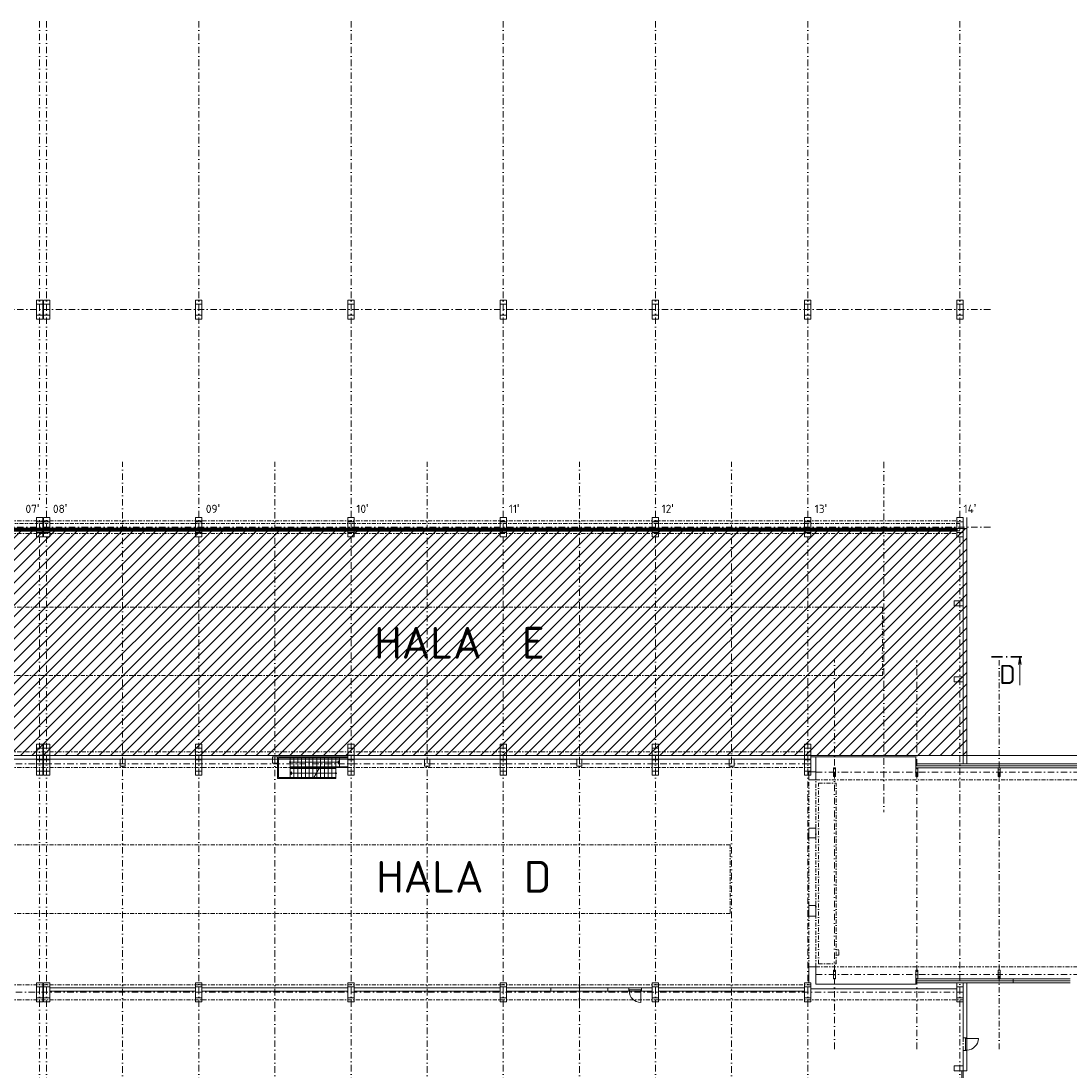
# Model space of a CAD drawing. Header units: millimetres. Extents: x -916886 to 3713765, y -2985421 to 1675785.
# Tile 76 of 256: x 892599 to 975287, y 57175 to 139955. Entities that reach past the tile are written whole.
import ezdxf
from ezdxf import colors
from ezdxf.entities.mleader import LeaderData, LeaderLine
from ezdxf.enums import TextEntityAlignment as Align
from ezdxf.math import Vec2, Vec3

# ---------------------------------------------------------------- set-up
doc = ezdxf.new("R2010")
doc.units = ezdxf.units.MM
for name, pattern in [('DASHDOT', [25.4, 12.7, -6.35, 0, -6.35]), ('DELICI', [7.7, 3, -1.4, 0.25, -1.4, 0.25, -1.4]), ('DIVIDE', [31.75, 12.7, -6.35, 0, -6.35, 0, -6.35]), ('ČERCHOVANÁ', [25.4, 12.7, -6.35, 0, -6.35])]:
    doc.linetypes.add(name, pattern=pattern)
doc.layers.add('A99_N_kce-pohl', color=1, linetype='Continuous', lineweight=9)
doc.layers.add('A99_N_txt-popis-50 @ 200', color=240, linetype='Continuous', lineweight=9)
doc.styles.add('A99_popis', font='isocpeur.ttf')
doc.styles.add('ad_popis 100', font='isocpeur.ttf', dxfattribs={"height": 200})
doc.linetypes.add('IZOLACE', pattern='A,0.00254,-2.54,[134,ltypeshp.shx,S=2.54,R=0,X=-2.54,Y=0],-5.08,[134,ltypeshp.shx,S=2.54,R=180,X=2.54,Y=0],-2.54', length=10.16254)

# ---------------------------------------------------------------- blocks, each defined once
blk = doc.blocks.new('*U148')
at = {"color": 0, "linetype": 'ByBlock'}
blk.add_line((769.81, 0.01), (769.81, -11.24), dxfattribs=at)
at = {"color": 0, "linetype": 'ByBlock', "const_width": 0.63}
for points in [[(763.04, 0.01), (758.54, 0.01)], [(764.93, 0.01), (764.3, 0.01)], [(770.69, 0.01), (766.19, 0.01)]]:
    blk.add_lwpolyline(points, dxfattribs=at)
at = {"color": 0, "linetype": 'ByBlock'}
blk.add_lwpolyline([(770.35, -3.09), (769.81, 0.01), (769.26, -3.09)], dxfattribs=at)
at = {"color": 0, "linetype": 'ByBlock', "style": 'A99_popis'}
blk.add_attdef('OZNŘ_1K', (-9.63, -10.73), '', height=5, dxfattribs=at)
at = {"color": 0, "linetype": 'ByBlock', "style": 'A99_popis', "flags": 12}
blk.add_attdef('OZNŘ_2K', text='', height=5, dxfattribs=at).set_placement((768.17, -10.72), align=Align.RIGHT)

msp = doc.modelspace()

# ---------------------------------------------------------------- hatches: boundary and pattern name
at = {"layer": 'A99_N_kce-pohl', "linetype": 'Continuous', "lineweight": 5, "ltscale": 0.5, "transparency": 33554687}
h = msp.add_hatch(dxfattribs=at)
h.set_pattern_fill('ANSI31', color=1, scale=5000)
h.set_pattern_definition([(45, (0, 0), (-441.94174, 441.94174), [])])
h.paths.add_polyline_path([(821167.5, 99950), (967162.5, 99950), (967162.5, 82050), (821167.5, 82050)])

# ---------------------------------------------------------------- linework, layer by layer
at = {"layer": 'A99_N_kce-pohl', "color": 7, "linetype": 'DIVIDE', "ltscale": 25}
for p, q in [((821812.5, 100350), (966612.5, 100350)), ((821812.5, 99750), (966612.5, 99750))]:
    msp.add_line(p, q, dxfattribs=at)
at = {"layer": 'A99_N_kce-pohl', "color": 7}
for p, q in [((967162.5, 100800), (967162.5, 81380)), ((966862.5, 99300), (966862.5, 81380)), ((955252.5, 81950), (955252.5, 80130)), ((978012.5, 81380), (963132.5, 81380)), ((963132.5, 81230), (995942.5, 81230)), ((954713.8, 80770), (954713.8, 80130)), ((963132.5, 81080), (995792.5, 81080)), ((954713.8, 76314.9), (955252.5, 76314.9)), ((954713.8, 75550.8), (954713.8, 76314.9)), ((955252.5, 75550.8), (955252.5, 76314.9)), ((955252.5, 75550.8), (954713.8, 75550.8)), ((954713.8, 70225.3), (954713.8, 69380)), ((954713.8, 65380), (954713.8, 64130)), ((955252.5, 65380), (954713.8, 65380)), ((955252.5, 65380), (955252.5, 64030)), ((936612.5, 62379.6), (936612.5, 64276)), ((955252.5, 64030), (963132.5, 64030)), ((963132.5, 64430), (970812.5, 64430)), ((963132.5, 64280), (963132.5, 64430)), ((970812.5, 64280), (963132.5, 64280)), ((963132.5, 64030), (963132.5, 64280)), ((967162.5, 64130), (963132.5, 64130)), ((967162.5, 64130), (970812.5, 64130)), ((970812.5, 64430), (975312.5, 64430)), ((970812.5, 64280), (970812.5, 64430)), ((970812.5, 64130), (970812.5, 64280)), ((970812.5, 64280), (975312.5, 64280)), ((970812.5, 64130), (975312.5, 64130)), ((906362.5, 63730), (894862.5, 63730)), ((906362.5, 63480), (894862.5, 63480)), ((918362.5, 63730), (906862.5, 63730)), ((918362.5, 63480), (906862.5, 63480)), ((930362.5, 63730), (918862.5, 63730)), ((930362.5, 63480), (918862.5, 63480)), ((934362.5, 63730), (930862.5, 63730)), ((934362.5, 63480), (930862.5, 63480)), ((934362.5, 63480), (934362.5, 63730)), ((934362.5, 63730), (938862.5, 63730)), ((934362.5, 63480), (938862.5, 63480)), ((940502.5, 63730), (938862.5, 63730)), ((938862.5, 63480), (938862.5, 63730)), ((940502.5, 63480), (938862.5, 63480)), ((940502.5, 63480), (940502.5, 63730)), ((941502.5, 63730), (940502.5, 63730)), ((940502.5, 63580), (941502.5, 63580)), ((940502.5, 63480), (941502.5, 63480)), ((940552.5, 63480), (940552.5, 63580)), ((941452.5, 63480), (941452.5, 63580)), ((941452.5, 63480), (941452.5, 62580)), ((942362.5, 63730), (941502.5, 63730)), ((941502.5, 63480), (941502.5, 63730)), ((941502.5, 63480), (942362.5, 63480)), ((954362.5, 63730), (942862.5, 63730)), ((954362.5, 63480), (942862.5, 63480)), ((966362.5, 63660), (954862.5, 63660))]:
    msp.add_line(p, q, dxfattribs=at)
at = {"layer": 'A99_N_kce-pohl', "color": 7, "linetype": 'DASHDOT', "ltscale": 25}
for p, q in [((821812.5, 99550), (966612.5, 99550)), ((821812.5, 82350), (954862.5, 82350)), ((821812.5, 81100), (954862.5, 81100)), ((954713.8, 76444, 1797), (954713.8, 80130)), ((955252.5, 80130), (995942.5, 80130)), ((955252.5, 76314.9, 1797), (955252.5, 80130)), ((955452.5, 79880), (956852.5, 79880)), ((955452.5, 65630), (955452.5, 79880)), ((956852.5, 65630), (956852.5, 79880)), ((955252.5, 76314.9), (955252.5, 69380)), ((954713.8, 70225.3), (954713.8, 75550.8, 1797)), ((954713.8, 65380), (954713.8, 69380)), ((955252.5, 65380), (955252.5, 69380)), ((955452.5, 65630), (956852.5, 65630)), ((955252.5, 65380), (995942.5, 65380)), ((821812.5, 63970), (954862.5, 63970)), ((821812.5, 62790), (966862.5, 62790))]:
    msp.add_line(p, q, dxfattribs=at)
at = {"layer": 'A99_N_kce-pohl', "color": 7, "linetype": 'ČERCHOVANÁ', "lineweight": 9, "ltscale": 25}
for p, q in [((828162.5, 93755.2), (960512.5, 93755.2)), ((960512.5, 93755.2), (960512.5, 88344.5)), ((828162.5, 75005.3), (948512.5, 75005.3)), ((948512.5, 75005.3), (948512.5, 69595))]:
    msp.add_line(p, q, dxfattribs=at)
at = {"layer": 'A99_N_kce-pohl', "color": 7, "linetype": 'DASHDOT', "ltscale": 40}
for p, q in [((820042.5, 82050), (954862.5, 82050)), ((820042.5, 81400), (954862.5, 81400)), ((955252.5, 80730), (1003412.1, 80730)), ((955252.5, 64780), (1003412.1, 64780)), ((966862.5, 63380), (820042.5, 63380))]:
    msp.add_line(p, q, dxfattribs=at)
at = {"layer": 'A99_N_kce-pohl', "color": 7, "linetype": 'Continuous'}
for p, q in [((827862.5, 82050), (977712.5, 82050)), ((828262.5, 81750), (954362.5, 81750)), ((954862.5, 81950), (963132.5, 81950)), ((963132.5, 81080), (963132.5, 81950))]:
    msp.add_line(p, q, dxfattribs=at)
at = {"layer": 'A99_N_kce-pohl', "color": 7, "linetype": 'Continuous', "ltscale": 10}
for p, q in [((918362.5, 81950), (912812.5, 81950)), ((912812.5, 81770), (912812.5, 80230)), ((912887.5, 81875), (912887.5, 80305)), ((918362.5, 81875), (912887.5, 81875)), ((913812.5, 81570), (913812.5, 81950)), ((913812.5, 81090), (913812.5, 81470)), ((918362.5, 81165), (913812.5, 81165)), ((913862.5, 81520), (917606.4, 81520)), ((914112.5, 81165), (914112.5, 81875)), ((914412.5, 81165), (914412.5, 81875)), ((914712.5, 81165), (914712.5, 81875)), ((915012.5, 81165), (915012.5, 81875)), ((915312.5, 81165), (915312.5, 81875)), ((915612.5, 81165), (915612.5, 81875)), ((915912.5, 81165), (915912.5, 81875)), ((916212.5, 81165), (916212.5, 81875)), ((916512.5, 81165), (916512.5, 81875)), ((916812.5, 81165), (916812.5, 81875)), ((917112.5, 81165), (917112.5, 81875)), ((917412.5, 81165), (917412.5, 81875)), ((917712.5, 81520), (917606.4, 81626.1)), ((917606.4, 81413.9), (917606.4, 81626.1)), ((917712.5, 81520), (917606.4, 81413.9)), ((917712.5, 81090), (917712.5, 81950)), ((915672.9, 80305), (912887.5, 80305)), ((913812.5, 81090), (913812.5, 80230)), ((916126.1, 81090), (913812.5, 81090)), ((916082.8, 81015), (913812.5, 81015)), ((913812.5, 80660), (913918.6, 80766.1)), ((913812.5, 80660), (913918.6, 80553.9)), ((913918.6, 80766.1), (913918.6, 80553.9)), ((915877.9, 80660), (913918.6, 80660)), ((914112.5, 81015), (914112.5, 80305)), ((914412.5, 81015), (914412.5, 80305)), ((914712.5, 81015), (914712.5, 80305)), ((915012.5, 81015), (915012.5, 80305)), ((915312.5, 81015), (915312.5, 80305)), ((915612.5, 81015), (915612.5, 80305)), ((916126.1, 81090), (915629.6, 80230)), ((916160.8, 81090), (915664.2, 80230)), ((917412.5, 80305), (915707.5, 80305)), ((915912.5, 81015), (915912.5, 80720)), ((917362.5, 80660), (915912.5, 80660)), ((915912.5, 80660), (915912.5, 80305)), ((917412.5, 81015), (916117.5, 81015)), ((917412.5, 81090), (916126.1, 81090)), ((916212.5, 81015), (916212.5, 80305)), ((916512.5, 81015), (916512.5, 80305)), ((916812.5, 81015), (916812.5, 80305)), ((917112.5, 81015), (917112.5, 80305)), ((917412.5, 81090), (917412.5, 80710)), ((917412.5, 81090), (918362.5, 81090)), ((917412.5, 80610), (917412.5, 80230)), ((915629.6, 80230), (912812.5, 80230)), ((917412.5, 80230), (915629.6, 80230))]:
    msp.add_line(p, q, dxfattribs=at)
at = {"layer": 'A99_N_kce-pohl', "color": 7, "linetype": 'DELICI', "ltscale": 10}
for p, q in [((957055.8, 66730), (956852.5, 66730)), ((956852.5, 66295), (957055.8, 66295)), ((957055.8, 66295), (957055.8, 66730))]:
    msp.add_line(p, q, dxfattribs=at)
at = {"layer": 'A99_N_kce-pohl', "color": 7, "linetype": 'Continuous', "ltscale": 2}
for points in [[(894312.5, 116450), (893812.5, 116450), (893812.5, 117950), (894312.5, 117950)], [(894312.5, 116450), (893812.5, 116450), (893812.5, 117950), (894312.5, 117950)], [(894862.5, 116450), (894362.5, 116450), (894362.5, 117950), (894862.5, 117950)], [(894862.5, 116450), (894362.5, 116450), (894362.5, 117950), (894862.5, 117950)], [(906862.5, 116450), (906362.5, 116450), (906362.5, 117950), (906862.5, 117950)], [(906862.5, 116450), (906362.5, 116450), (906362.5, 117950), (906862.5, 117950)], [(918862.5, 116450), (918362.5, 116450), (918362.5, 117950), (918862.5, 117950)], [(918862.5, 116450), (918362.5, 116450), (918362.5, 117950), (918862.5, 117950)], [(930862.5, 116450), (930362.5, 116450), (930362.5, 117950), (930862.5, 117950)], [(930862.5, 116450), (930362.5, 116450), (930362.5, 117950), (930862.5, 117950)], [(942862.5, 116450), (942362.5, 116450), (942362.5, 117950), (942862.5, 117950)], [(942862.5, 116450), (942362.5, 116450), (942362.5, 117950), (942862.5, 117950)], [(954862.5, 116450), (954362.5, 116450), (954362.5, 117950), (954862.5, 117950)], [(954862.5, 116450), (954362.5, 116450), (954362.5, 117950), (954862.5, 117950)], [(966862.5, 116450), (966362.5, 116450), (966362.5, 117950), (966862.5, 117950)], [(966862.5, 116450), (966362.5, 116450), (966362.5, 117950), (966862.5, 117950)], [(918862.5, 99300), (918362.5, 99300), (918362.5, 100800), (918862.5, 100800)], [(918862.5, 99300), (918362.5, 99300), (918362.5, 100800), (918862.5, 100800)], [(930862.5, 99300), (930362.5, 99300), (930362.5, 100800), (930862.5, 100800)], [(930862.5, 99300), (930362.5, 99300), (930362.5, 100800), (930862.5, 100800)], [(942862.5, 99300), (942362.5, 99300), (942362.5, 100800), (942862.5, 100800)], [(942862.5, 99300), (942362.5, 99300), (942362.5, 100800), (942862.5, 100800)], [(954862.5, 99300), (954362.5, 99300), (954362.5, 100800), (954862.5, 100800)], [(954862.5, 99300), (954362.5, 99300), (954362.5, 100800), (954862.5, 100800)], [(966862.5, 99300), (966362.5, 99300), (966362.5, 100800), (966862.5, 100800)], [(966862.5, 99300), (966362.5, 99300), (966362.5, 100800), (966862.5, 100800)], [(894312.5, 82950), (893812.5, 82950), (893812.5, 81750), (894312.5, 81750)], [(894312.5, 82950), (893812.5, 82950), (893812.5, 81750), (894312.5, 81750)], [(894862.5, 82950), (894362.5, 82950), (894362.5, 81750), (894862.5, 81750)], [(894862.5, 82950), (894362.5, 82950), (894362.5, 81750), (894862.5, 81750)], [(906862.5, 82950), (906362.5, 82950), (906362.5, 81750), (906862.5, 81750)], [(906862.5, 82950), (906362.5, 82950), (906362.5, 81750), (906862.5, 81750)], [(918862.5, 82950), (918362.5, 82950), (918362.5, 81750), (918862.5, 81750)], [(918862.5, 82950), (918362.5, 82950), (918362.5, 81750), (918862.5, 81750)], [(930862.5, 82950), (930362.5, 82950), (930362.5, 81750), (930862.5, 81750)], [(930862.5, 82950), (930362.5, 82950), (930362.5, 81750), (930862.5, 81750)], [(942862.5, 82950), (942362.5, 82950), (942362.5, 81750), (942862.5, 81750)], [(942862.5, 82950), (942362.5, 82950), (942362.5, 81750), (942862.5, 81750)], [(954862.5, 82950), (954362.5, 82950), (954362.5, 81750), (954862.5, 81750)], [(954862.5, 82950), (954362.5, 82950), (954362.5, 81750), (954862.5, 81750)], [(894312.5, 80500), (893812.5, 80500), (893812.5, 81700), (894312.5, 81700)], [(894312.5, 80500), (893812.5, 80500), (893812.5, 81700), (894312.5, 81700)], [(894862.5, 80500), (894362.5, 80500), (894362.5, 81700), (894862.5, 81700)], [(894862.5, 80500), (894362.5, 80500), (894362.5, 81700), (894862.5, 81700)], [(906862.5, 80500), (906362.5, 80500), (906362.5, 81700), (906862.5, 81700)], [(906862.5, 80500), (906362.5, 80500), (906362.5, 81700), (906862.5, 81700)], [(918862.5, 80500), (918362.5, 80500), (918362.5, 81700), (918862.5, 81700)], [(918862.5, 80500), (918362.5, 80500), (918362.5, 81700), (918862.5, 81700)], [(930862.5, 80500), (930362.5, 80500), (930362.5, 81700), (930862.5, 81700)], [(930862.5, 80500), (930362.5, 80500), (930362.5, 81700), (930862.5, 81700)], [(942862.5, 80500), (942362.5, 80500), (942362.5, 81700), (942862.5, 81700)], [(942862.5, 80500), (942362.5, 80500), (942362.5, 81700), (942862.5, 81700)], [(954862.5, 80500), (954362.5, 80500), (954362.5, 81700), (954862.5, 81700)], [(954862.5, 80500), (954362.5, 80500), (954362.5, 81700), (954862.5, 81700)], [(894312.5, 62630), (893812.5, 62630), (893812.5, 64130), (894312.5, 64130)], [(894312.5, 62630), (893812.5, 62630), (893812.5, 64130), (894312.5, 64130)], [(894862.5, 62630), (894362.5, 62630), (894362.5, 64130), (894862.5, 64130)], [(894862.5, 62630), (894362.5, 62630), (894362.5, 64130), (894862.5, 64130)], [(906862.5, 62630), (906362.5, 62630), (906362.5, 64130), (906862.5, 64130)], [(906862.5, 62630), (906362.5, 62630), (906362.5, 64130), (906862.5, 64130)], [(918862.5, 62630), (918362.5, 62630), (918362.5, 64130), (918862.5, 64130)], [(918862.5, 62630), (918362.5, 62630), (918362.5, 64130), (918862.5, 64130)], [(930862.5, 62630), (930362.5, 62630), (930362.5, 64130), (930862.5, 64130)], [(930862.5, 62630), (930362.5, 62630), (930362.5, 64130), (930862.5, 64130)], [(942862.5, 62630), (942362.5, 62630), (942362.5, 64130), (942862.5, 64130)], [(942862.5, 62630), (942362.5, 62630), (942362.5, 64130), (942862.5, 64130)], [(954862.5, 62630), (954362.5, 62630), (954362.5, 64130), (954862.5, 64130)], [(954862.5, 62630), (954362.5, 62630), (954362.5, 64130), (954862.5, 64130)], [(966862.5, 62630), (966362.5, 62630), (966362.5, 64130), (966862.5, 64130)], [(966862.5, 62630), (966362.5, 62630), (966362.5, 64130), (966862.5, 64130)]]:
    msp.add_lwpolyline(points, close=True, dxfattribs=at)
at = {"layer": 'A99_N_kce-pohl', "color": 7, "linetype": 'Continuous', "lineweight": 20, "ltscale": 2}
for points in [[(893812.5, 117950), (894312.5, 117950), (894312.5, 117630), (893812.5, 117630)], [(894362.5, 117950), (894862.5, 117950), (894862.5, 117630), (894362.5, 117630)], [(906362.5, 117950), (906862.5, 117950), (906862.5, 117630), (906362.5, 117630)], [(918362.5, 117950), (918862.5, 117950), (918862.5, 117630), (918362.5, 117630)], [(930362.5, 117950), (930862.5, 117950), (930862.5, 117630), (930362.5, 117630)], [(942362.5, 117950), (942862.5, 117950), (942862.5, 117630), (942362.5, 117630)], [(954362.5, 117950), (954862.5, 117950), (954862.5, 117630), (954362.5, 117630)], [(966362.5, 117950), (966862.5, 117950), (966862.5, 117630), (966362.5, 117630)], [(893812.5, 116770), (894312.5, 116770), (894312.5, 116450), (893812.5, 116450)], [(894362.5, 116770), (894862.5, 116770), (894862.5, 116450), (894362.5, 116450)], [(906362.5, 116770), (906862.5, 116770), (906862.5, 116450), (906362.5, 116450)], [(918362.5, 116770), (918862.5, 116770), (918862.5, 116450), (918362.5, 116450)], [(930362.5, 116770), (930862.5, 116770), (930862.5, 116450), (930362.5, 116450)], [(942362.5, 116770), (942862.5, 116770), (942862.5, 116450), (942362.5, 116450)], [(954362.5, 116770), (954862.5, 116770), (954862.5, 116450), (954362.5, 116450)], [(966362.5, 116770), (966862.5, 116770), (966862.5, 116450), (966362.5, 116450)], [(918362.5, 100800), (918862.5, 100800), (918862.5, 100480), (918362.5, 100480)], [(930362.5, 100800), (930862.5, 100800), (930862.5, 100480), (930362.5, 100480)], [(942362.5, 100800), (942862.5, 100800), (942862.5, 100480), (942362.5, 100480)], [(954362.5, 100800), (954862.5, 100800), (954862.5, 100480), (954362.5, 100480)], [(966362.5, 100800), (966862.5, 100800), (966862.5, 100480), (966362.5, 100480)], [(893812.5, 99620), (894312.5, 99620), (894312.5, 99300), (893812.5, 99300)], [(894362.5, 99620), (894862.5, 99620), (894862.5, 99300), (894362.5, 99300)], [(906362.5, 99620), (906862.5, 99620), (906862.5, 99300), (906362.5, 99300)], [(918362.5, 99620), (918862.5, 99620), (918862.5, 99300), (918362.5, 99300)], [(930362.5, 99620), (930862.5, 99620), (930862.5, 99300), (930362.5, 99300)], [(942362.5, 99620), (942862.5, 99620), (942862.5, 99300), (942362.5, 99300)], [(954362.5, 99620), (954862.5, 99620), (954862.5, 99300), (954362.5, 99300)], [(966362.5, 99620), (966862.5, 99620), (966862.5, 99300), (966362.5, 99300)], [(893812.5, 82630), (894312.5, 82630), (894312.5, 82950), (893812.5, 82950)], [(894362.5, 82630), (894862.5, 82630), (894862.5, 82950), (894362.5, 82950)], [(906362.5, 82630), (906862.5, 82630), (906862.5, 82950), (906362.5, 82950)], [(918362.5, 82630), (918862.5, 82630), (918862.5, 82950), (918362.5, 82950)], [(930362.5, 82630), (930862.5, 82630), (930862.5, 82950), (930362.5, 82950)], [(942362.5, 82630), (942862.5, 82630), (942862.5, 82950), (942362.5, 82950)], [(954362.5, 82630), (954862.5, 82630), (954862.5, 82950), (954362.5, 82950)], [(893812.5, 81750), (894312.5, 81750), (894312.5, 82070), (893812.5, 82070)], [(894362.5, 81750), (894862.5, 81750), (894862.5, 82070), (894362.5, 82070)], [(906362.5, 81750), (906862.5, 81750), (906862.5, 82070), (906362.5, 82070)], [(918362.5, 81750), (918862.5, 81750), (918862.5, 82070), (918362.5, 82070)], [(930362.5, 81750), (930862.5, 81750), (930862.5, 82070), (930362.5, 82070)], [(942362.5, 81750), (942862.5, 81750), (942862.5, 82070), (942362.5, 82070)], [(954362.5, 81750), (954862.5, 81750), (954862.5, 82070), (954362.5, 82070)], [(893812.5, 81700), (894312.5, 81700), (894312.5, 81380), (893812.5, 81380)], [(894362.5, 81700), (894862.5, 81700), (894862.5, 81380), (894362.5, 81380)], [(906362.5, 81700), (906862.5, 81700), (906862.5, 81380), (906362.5, 81380)], [(912812.5, 81450), (912412.5, 81450), (912412.5, 81950), (912812.5, 81950)], [(918362.5, 81700), (918862.5, 81700), (918862.5, 81380), (918362.5, 81380)], [(930362.5, 81700), (930862.5, 81700), (930862.5, 81380), (930362.5, 81380)], [(942362.5, 81700), (942862.5, 81700), (942862.5, 81380), (942362.5, 81380)], [(954362.5, 81700), (954862.5, 81700), (954862.5, 81380), (954362.5, 81380)], [(893812.5, 80820), (894312.5, 80820), (894312.5, 80500), (893812.5, 80500)], [(894362.5, 80820), (894862.5, 80820), (894862.5, 80500), (894362.5, 80500)], [(906362.5, 80820), (906862.5, 80820), (906862.5, 80500), (906362.5, 80500)], [(918362.5, 80820), (918862.5, 80820), (918862.5, 80500), (918362.5, 80500)], [(930362.5, 80820), (930862.5, 80820), (930862.5, 80500), (930362.5, 80500)], [(942362.5, 80820), (942862.5, 80820), (942862.5, 80500), (942362.5, 80500)], [(954362.5, 80820), (954862.5, 80820), (954862.5, 80500), (954362.5, 80500)], [(956792.5, 80380), (956632.5, 80380), (956632.5, 81080), (956792.5, 81080)], [(963292.5, 80380), (963132.5, 80380), (963132.5, 81080), (963292.5, 81080)], [(969792.5, 80380), (969632.5, 80380), (969632.5, 81080), (969792.5, 81080)], [(893812.5, 64130), (894312.5, 64130), (894312.5, 63810), (893812.5, 63810)], [(894362.5, 64130), (894862.5, 64130), (894862.5, 63810), (894362.5, 63810)], [(906362.5, 64130), (906862.5, 64130), (906862.5, 63810), (906362.5, 63810)], [(918362.5, 64130), (918862.5, 64130), (918862.5, 63810), (918362.5, 63810)], [(930362.5, 64130), (930862.5, 64130), (930862.5, 63810), (930362.5, 63810)], [(942362.5, 64130), (942862.5, 64130), (942862.5, 63810), (942362.5, 63810)], [(954362.5, 64130), (954862.5, 64130), (954862.5, 63810), (954362.5, 63810)], [(966362.5, 64130), (966862.5, 64130), (966862.5, 63810), (966362.5, 63810)], [(893812.5, 62950), (894312.5, 62950), (894312.5, 62630), (893812.5, 62630)], [(894362.5, 62950), (894862.5, 62950), (894862.5, 62630), (894362.5, 62630)], [(906362.5, 62950), (906862.5, 62950), (906862.5, 62630), (906362.5, 62630)], [(918362.5, 62950), (918862.5, 62950), (918862.5, 62630), (918362.5, 62630)], [(930362.5, 62950), (930862.5, 62950), (930862.5, 62630), (930362.5, 62630)], [(942362.5, 62950), (942862.5, 62950), (942862.5, 62630), (942362.5, 62630)], [(954362.5, 62950), (954862.5, 62950), (954862.5, 62630), (954362.5, 62630)], [(966362.5, 62950), (966862.5, 62950), (966862.5, 62630), (966362.5, 62630)]]:
    msp.add_lwpolyline(points, close=True, dxfattribs=at)
at = {"layer": 'A99_N_kce-pohl', "color": 7, "linetype": 'DASHDOT', "ltscale": 40}
for points in [[(969012.5, 117200), (820437.5, 117200)], [(960612.5, 105200), (960612.5, 77590)], [(969012.5, 100050), (820437.5, 100050)]]:
    msp.add_lwpolyline(points, dxfattribs=at)
at = {"layer": 'A99_N_kce-pohl', "color": 7, "linetype": 'Continuous', "lineweight": 5, "ltscale": 0.5}
msp.add_lwpolyline([(821167.5, 99950), (967162.5, 99950), (967162.5, 82050), (821167.5, 82050)], close=True, dxfattribs=at)
at = {"layer": 'A99_N_kce-pohl', "color": 7, "lineweight": 30}
msp.add_lwpolyline([(822312.5, 99950), (966362.5, 99950), (966362.5, 99750), (822312.5, 99750)], close=True, dxfattribs=at)
at = {"layer": 'A99_N_kce-pohl', "color": 7, "linetype": 'IZOLACE', "lineweight": 0, "ltscale": 7}
msp.add_lwpolyline([(966368.1, 99850), (822312.5, 99850)], dxfattribs=at)
at = {"layer": 'A99_N_kce-pohl', "color": 7, "ltscale": 2}
for points in [[(966862.5, 93850), (966162.5, 93850), (966162.5, 94250), (966862.5, 94250)], [(966862.5, 87850), (966162.5, 87850), (966162.5, 88250), (966862.5, 88250)], [(956792.5, 64430), (956632.5, 64430), (956632.5, 65130), (956792.5, 65130)], [(963292.5, 64430), (963132.5, 64430), (963132.5, 65130), (963292.5, 65130)], [(969792.5, 64430), (969632.5, 64430), (969632.5, 65130), (969792.5, 65130)]]:
    msp.add_lwpolyline(points, close=True, dxfattribs=at)
at = {"layer": 'A99_N_kce-pohl', "color": 7, "linetype": 'ČERCHOVANÁ', "lineweight": 9, "ltscale": 25}
for points in [[(960512.5, 88344.5), (828162.5, 88344.5)], [(948512.5, 69594.7), (828162.5, 69594.7)]]:
    msp.add_lwpolyline(points, dxfattribs=at)
at = {"layer": 'A99_N_kce-pohl', "color": 7, "linetype": 'Continuous', "lineweight": 20, "ltscale": 2}
for points in [[(900812.5, 81750), (900812.5, 81200), (900412.5, 81200), (900412.5, 81750)], [(924812.5, 81750), (924812.5, 81200), (924412.5, 81200), (924412.5, 81750)], [(936812.5, 81750), (936812.5, 81200), (936412.5, 81200), (936412.5, 81750)], [(948812.5, 81750), (948812.5, 81200), (948412.5, 81200), (948412.5, 81750)]]:
    msp.add_lwpolyline(points, dxfattribs=at)
at = {"layer": 'A99_N_kce-pohl', "color": 7, "linetype": 'Continuous', "ltscale": 10}
for points in [[(912812.5, 81850), (912912.5, 81850), (912912.5, 81950), (912812.5, 81950)], [(912812.5, 80230), (912912.5, 80230), (912912.5, 80330), (912812.5, 80330)]]:
    msp.add_lwpolyline(points, close=True, dxfattribs=at)
at = {"layer": 'A99_N_kce-pohl', "color": 7, "elevation": 898.5}
for points in [[(954713.8, 80770), (955254, 80770), (955252.5, 80130), (954713.8, 80130), (954713.8, 80770)], [(954713.8, 70225.3), (955254, 70225.3), (955252.5, 69380), (954713.8, 69380), (954713.8, 70225.3)]]:
    msp.add_lwpolyline(points, close=True, dxfattribs=at)
at = {"layer": 'A99_N_kce-pohl', "color": 7, "linetype": 'Continuous', "ltscale": 10}
for centre in [(913812.5, 81520), (917412.5, 80660)]:
    msp.add_circle(centre, 50, dxfattribs=at)
at = {"layer": 'A99_N_kce-pohl', "color": 7}
msp.add_arc((941452.5, 63480), 900, 180, 270, dxfattribs=at)

# ---------------------------------------------------------------- block references
ref = msp.add_blockref('*U148', (817375, 89835), dxfattribs=dict(at, xscale=200, yscale=200, zscale=200))
ref.add_attrib('OZNŘ_2K', 'D', dxfattribs={"layer": '0', "color": 0, "linetype": 'ByBlock', "height": 1500, "style": 'A99_popis', "flags": 12}).set_placement((971009, 87690.5), align=Align.RIGHT)

# ---------------------------------------------------------------- texts
at = {"layer": 'A99_N_kce-pohl', "color": 1, "lineweight": 9, "ltscale": 5, "style": 'ad_popis 100'}
msp.add_text('HALA  E', height=2500, dxfattribs=at).set_placement((920445, 89685))
at = {"layer": 'A99_N_kce-pohl', "color": 7, "lineweight": 9, "ltscale": 5, "style": 'ad_popis 100'}
msp.add_text('HALA  D', height=2500, dxfattribs=at).set_placement((920600, 71237.5))
at = {"layer": 'A99_N_kce-pohl', "color": 7, "lineweight": 0, "insert": (895115, 101872.5), "char_height": 650, "attachment_point": 1, "style": 'ad_popis 100', "bg_fill": 2}
msp.add_mtext_dynamic_manual_height_columns("08{\\fArial|b0|i0|c238|p34;\\H1.08333x;'}", width=832.5, gutter_width=1000, heights=[0], dxfattribs=at)
at = {"layer": 'A99_N_kce-pohl', "color": 7, "lineweight": 0, "char_height": 650, "attachment_point": 1, "style": 'ad_popis 100'}
for s, insert in [("10{\\fArial|b0|i0|c238|p34;\\H1.08333x;'}", (919030, 101872.5)), ("11{\\fArial|b0|i0|c238|p34;\\H1.08333x;'}", (931050, 101872.5)), ("12{\\fArial|b0|i0|c238|p34;\\H1.08333x;'}", (943092.5, 101872.5)), ("13{\\fArial|b0|i0|c238|p34;\\H1.08333x;'}", (955162.5, 101872.5)), ("14{\\fArial|b0|i0|c238|p34;\\H1.08333x;'}", (966892.9, 101872.5))]:
    msp.add_mtext_dynamic_manual_height_columns(s, width=832.5, gutter_width=1000, heights=[0], dxfattribs=dict(at, insert=insert))

# ---------------------------------------------------------------- leaders
at = {"layer": 'A99_N_txt-popis-50 @ 200', "lineweight": 9}
ml = msp.add_multileader_mtext('Standard', dxfattribs=at)
ml.set_content('\\A1;{\\C256;4 x prof. UPE 200\\P(svařeno)}', color=1, style='A99_popis')
ml.set_leader_properties(color=256, linetype='ByLayer', lineweight=-1)
ml.build(insert=Vec2(0, 0))
ml.multileader.update_dxf_attribs({"dogleg_length": 6.4, "arrow_head_size": 200, "scale": 200})
ctx = ml.context
ctx.base_point, ctx.scale, ctx.char_height, ctx.arrow_head_size, ctx.landing_gap_size, ctx.plane_origin = Vec3(9575, 95650), 200, 400, 200, 400, Vec3(8542.5, 87075.8)
notes = []
notes.append((ctx, [(0, (1, 1, 0), (8295, 95650), (1, 0), 1280, [(0, [(5750, 93635)], 0, [])])]))
ctx.mtext.insert, ctx.mtext.width, ctx.mtext.flow_direction = Vec3(9975, 95870), 4429.388, 5
ml = msp.add_multileader_mtext('Standard', dxfattribs=at)
ml.set_content('\\A1;{\\C256;výměna sekčních vrat}', color=1, style='A99_popis')
ml.set_leader_properties(color=256, linetype='ByLayer', lineweight=-1)
ml.build(insert=Vec2(0, 0))
ml.multileader.update_dxf_attribs({"dogleg_length": 6.4, "arrow_head_size": 200, "scale": 200})
ctx = ml.context
ctx.base_point, ctx.scale, ctx.char_height, ctx.arrow_head_size, ctx.landing_gap_size, ctx.plane_origin = Vec3(9575, 92260), 200, 400, 200, 400, Vec3(8542.5, 83685.8)
notes.append((ctx, [(0, (1, 1, 0), (8295, 92260), (1, 0), 1280, [(0, [(5750, 92260)], 0, [])])]))
ctx.mtext.insert, ctx.mtext.width, ctx.mtext.flow_direction = Vec3(9975, 92520), 6135.37, 5
ml = msp.add_multileader_mtext('Standard', dxfattribs=at)
ml.set_content('\\A1;{\\C256;demontáž sekčních vrat}', color=1, style='A99_popis')
ml.set_leader_properties(color=256, linetype='ByLayer', lineweight=-1)
ml.build(insert=Vec2(0, 0))
ml.multileader.update_dxf_attribs({"dogleg_length": 6.4, "arrow_head_size": 600, "scale": 200})
ctx = ml.context
ctx.base_point, ctx.scale, ctx.char_height, ctx.arrow_head_size, ctx.landing_gap_size, ctx.plane_origin = Vec3(309735, 89957.5), 200, 650, 600, 400, Vec3(315070, 91858.8)
notes.append((ctx, [(0, (1, 1, 0), (308455, 89957.5), (1, 0), 1280, [(0, [(306335, 89960)], 0, [])])]))
ctx.mtext.insert, ctx.mtext.width, ctx.mtext.flow_direction = Vec3(310135, 90282.7), 9694.929, 5
ml = msp.add_multileader_mtext('Standard', dxfattribs=at)
ml.set_content('\\A1;{\\C256;zazdění okenního otvoru}', color=1, style='A99_popis')
ml.set_leader_properties(color=256, linetype='ByLayer', lineweight=-1)
ml.build(insert=Vec2(0, 0))
ml.multileader.update_dxf_attribs({"dogleg_length": 6.4, "arrow_head_size": 200, "scale": 200})
ctx = ml.context
ctx.base_point, ctx.scale, ctx.char_height, ctx.arrow_head_size, ctx.landing_gap_size, ctx.plane_origin = Vec3(9575, 88710), 200, 400, 200, 400, Vec3(8542.5, 80135.8)
notes.append((ctx, [(0, (1, 1, 0), (8295, 88710), (1, 0), 1280, [(0, [(5750, 86695)], 0, [])])]))
ctx.mtext.insert, ctx.mtext.width, ctx.mtext.flow_direction = Vec3(9975, 88910.2), 6135.37, 5
ml = msp.add_multileader_mtext('Standard', dxfattribs=at)
ml.set_content('\\A1;{\\C256;osazení nových dveří\\P(požární únik)}', color=1, style='A99_popis')
ml.set_leader_properties(color=256, linetype='ByLayer', lineweight=-1)
ml.build(insert=Vec2(0, 0))
ml.multileader.update_dxf_attribs({"dogleg_length": 6.4, "arrow_head_size": 200, "scale": 200})
ctx = ml.context
ctx.base_point, ctx.scale, ctx.char_height, ctx.arrow_head_size, ctx.landing_gap_size, ctx.plane_origin = Vec3(9575, 87510), 200, 400, 200, 400, Vec3(8542.5, 78935.8)
notes.append((ctx, [(0, (1, 1, 0), (8295, 87510), (1, 0), 1280, [(0, [(5750, 85495)], 0, [])])]))
ctx.mtext.insert, ctx.mtext.width, ctx.mtext.flow_direction = Vec3(9975, 87770), 5317.307, 5
ml = msp.add_multileader_mtext('Standard', dxfattribs=at)
ml.set_content('\\A1;{\\C256;EI 45 DP1\\P(odolnost pláště)}', color=1, style='A99_popis')
ml.set_leader_properties(color=256, linetype='ByLayer', lineweight=-1)
ml.build(insert=Vec2(0, 0))
ml.multileader.update_dxf_attribs({"dogleg_length": 6.4, "arrow_head_size": 200, "scale": 200})
ctx = ml.context
ctx.base_point, ctx.scale, ctx.char_height, ctx.arrow_head_size, ctx.landing_gap_size, ctx.plane_origin = Vec3(23857.5, 83985), 200, 400, 200, 400, Vec3(22825, 75410.8)
notes.append((ctx, [(0, (1, 1, 0), (22577.5, 83985), (1, 0), 1280, [(0, [(22577.5, 82150)], 0, [])])]))
ctx.mtext.insert, ctx.mtext.width, ctx.mtext.flow_direction = Vec3(24257.5, 84245), 4496.499, 5
ml = msp.add_multileader_mtext('Standard', dxfattribs=at)
ml.set_content('\\A1;{\\C256;EI 45 DP1\\P(odolnost pláště)}', color=1, style='A99_popis')
ml.set_leader_properties(color=256, linetype='ByLayer', lineweight=-1)
ml.build(insert=Vec2(0, 0))
ml.multileader.update_dxf_attribs({"dogleg_length": 6.4, "arrow_head_size": 200, "scale": 200})
ctx = ml.context
ctx.base_point, ctx.scale, ctx.char_height, ctx.arrow_head_size, ctx.landing_gap_size, ctx.plane_origin = Vec3(120297.5, 83985), 200, 400, 200, 400, Vec3(119265, 75410.8)
notes.append((ctx, [(0, (1, 1, 0), (119017.5, 83985), (1, 0), 1280, [(0, [(119017.5, 82150)], 0, [])])]))
ctx.mtext.insert, ctx.mtext.width, ctx.mtext.flow_direction = Vec3(120697.5, 84245), 4496.499, 5
ml = msp.add_multileader_mtext('Standard', dxfattribs=at)
ml.set_content('\\A1;{\\C256;demontáž pásových střešních světlíků}', color=1, style='A99_popis')
ml.set_leader_properties(color=256, linetype='ByLayer', lineweight=-1)
ml.build(insert=Vec2(0, 0))
ml.multileader.update_dxf_attribs({"dogleg_length": 3.23, "arrow_head_size": 200, "scale": 200})
ctx = ml.context
ctx.base_point, ctx.scale, ctx.char_height, ctx.arrow_head_size, ctx.landing_gap_size, ctx.plane_origin = Vec3(331775, 59605), 200, 400, 200, 250, Vec3(337745, 55109)
notes.append((ctx, [(0, (1, 1, 0), (331130, 59605), (1, 0), 645, [(0, [(331130, 57005.3)], 0, [])])]))
ctx.mtext.insert, ctx.mtext.width, ctx.mtext.flow_direction = Vec3(332025, 59865), 9848.317, 5
ctx.mtext.has_bg_fill, ctx.mtext.bg_color, ctx.mtext.bg_scale_factor, ctx.mtext.bg_transparency, ctx.mtext.use_window_bg_color = 1, -1073741824, 1, 0, 1
for ctx, leaders in notes:
    for number, flags, end, landing, length, lines in leaders:
        leader = LeaderData()
        leader.index, (leader.has_last_leader_line, leader.has_dogleg_vector, leader.attachment_direction) = number, flags
        leader.last_leader_point, leader.dogleg_vector, leader.dogleg_length = Vec3(end), Vec3(landing), length
        for number, points, colour, breaks in lines:
            line = LeaderLine()
            line.index, line.vertices, line.color, line.breaks = number, Vec3.list(points), colors.encode_raw_color(colour), breaks
            leader.lines.append(line)
        ctx.leaders.append(leader)

# ---------------------------------------------------------------- next in the draw order: linework, layer by layer
at = {"layer": 'A99_N_kce-pohl', "color": 7, "linetype": 'DASHDOT', "ltscale": 40}
for p, q in [((894062.5, 139955), (894062.5, -5085)), ((894612.5, 139955), (894612.5, -5085)), ((906612.5, 139955), (906612.5, -5085)), ((918612.5, 139955), (918612.5, -5010)), ((930612.5, 139955), (930612.5, -5085)), ((942612.5, 139955), (942612.5, 25717.8)), ((954612.5, 139955), (954612.5, -5085)), ((956712.5, 58905.5), (956712.5, 89569.6)), ((963212.5, 58905.5), (963212.5, 89569.6))]:
    msp.add_line(p, q, dxfattribs=at)
at = {"layer": 'A99_N_kce-pohl', "color": 7, "linetype": 'DASHDOT', "ltscale": 35}
msp.add_line((969712.5, 58905.5), (969712.5, 89569.6), dxfattribs=at)
at = {"layer": 'A99_N_kce-pohl', "color": 7}
for p, q in [((967162.5, 64130), (967162.5, 59780)), ((966862.5, 62630), (966862.5, 59780)), ((966862.5, 59780), (967162.5, 59780)), ((967062.5, 58780), (967062.5, 59780)), ((967162.5, 59730), (967062.5, 59730)), ((967162.5, 58780), (967162.5, 59780)), ((967162.5, 59730), (968062.5, 59730)), ((966862.5, 58780), (966862.5, 57180)), ((966862.5, 58780), (967162.5, 58780)), ((967162.5, 58830), (967062.5, 58830)), ((967162.5, 58780), (967162.5, 57180)), ((966862.5, 57180), (967162.5, 57180))]:
    msp.add_line(p, q, dxfattribs=at)
at = {"layer": 'A99_N_kce-pohl', "color": 7, "linetype": 'DASHDOT', "ltscale": 25}
msp.add_line((966862.5, 59780), (966862.5, 58780), dxfattribs=at)
at = {"layer": 'A99_N_kce-pohl', "color": 7, "linetype": 'DASHDOT', "ltscale": 40}
for points in [[(966612.5, 139955), (966612.5, -4850)], [(900612.5, 22490), (900612.5, 105200)], [(912612.5, 22490), (912612.5, 105200)], [(924612.5, 22490), (924612.5, 105200)], [(936612.5, 22490), (936612.5, 105200)], [(948612.5, 22490), (948612.5, 105200)]]:
    msp.add_lwpolyline(points, dxfattribs=at)
at = {"layer": 'A99_N_kce-pohl', "color": 7, "ltscale": 2}
msp.add_lwpolyline([(966862.5, 57180), (966162.5, 57180), (966162.5, 57580), (966862.5, 57580)], close=True, dxfattribs=at)
at = {"layer": 'A99_N_kce-pohl', "color": 7}
msp.add_lwpolyline([(966862.5, 51580), (966762.5, 51580), (966762.5, 57180), (966862.5, 57180)], close=True, dxfattribs=at)
msp.add_arc((967162.5, 59730), 900, 270, 0, dxfattribs=at)

# ---------------------------------------------------------------- next in the draw order: texts
at = {"layer": 'A99_N_kce-pohl', "color": 7, "lineweight": 0, "char_height": 650, "attachment_point": 1, "style": 'ad_popis 100', "bg_fill": 2}
for s, insert in [("07{\\fArial|b0|i0|c238|p34;\\H1.08333x;'}", (892952.5, 101872.5)), ("09{\\fArial|b0|i0|c238|p34;\\H1.08333x;'}", (907167.5, 101872.5))]:
    msp.add_mtext_dynamic_manual_height_columns(s, width=832.5, gutter_width=1000, heights=[0], dxfattribs=dict(at, insert=insert))

# ---------------------------------------------------------------- next in the draw order: linework, layer by layer
at = {"layer": 'A99_N_kce-pohl', "color": 7, "linetype": 'DASHDOT', "ltscale": 25}
msp.add_line((821812.5, 100550), (966612.5, 100550), dxfattribs=at)
at = {"layer": 'A99_N_kce-pohl', "color": 7, "linetype": 'Continuous', "ltscale": 2}
for points in [[(894312.5, 99300), (893812.5, 99300), (893812.5, 100800), (894312.5, 100800)], [(894312.5, 99300), (893812.5, 99300), (893812.5, 100800), (894312.5, 100800)], [(894862.5, 99300), (894362.5, 99300), (894362.5, 100800), (894862.5, 100800)], [(894862.5, 99300), (894362.5, 99300), (894362.5, 100800), (894862.5, 100800)], [(906862.5, 99300), (906362.5, 99300), (906362.5, 100800), (906862.5, 100800)], [(906862.5, 99300), (906362.5, 99300), (906362.5, 100800), (906862.5, 100800)]]:
    msp.add_lwpolyline(points, close=True, dxfattribs=at)
at = {"layer": 'A99_N_kce-pohl', "color": 7, "linetype": 'Continuous', "lineweight": 20, "ltscale": 2}
for points in [[(893812.5, 100800), (894312.5, 100800), (894312.5, 100480), (893812.5, 100480)], [(894362.5, 100800), (894862.5, 100800), (894862.5, 100480), (894362.5, 100480)], [(906362.5, 100800), (906862.5, 100800), (906862.5, 100480), (906362.5, 100480)]]:
    msp.add_lwpolyline(points, close=True, dxfattribs=at)

# ---------------------------------------------------------------- next in the draw order: leaders
at = {"layer": 'A99_N_txt-popis-50 @ 200', "lineweight": 9}
ml = msp.add_multileader_mtext('Standard', dxfattribs=at)
ml.set_content('\\A1;{\\C256;ŽB sloup 400 x 375}', color=1, style='A99_popis')
ml.set_leader_properties(color=256, linetype='ByLayer', lineweight=-1)
ml.build(insert=Vec2(0, 0))
ml.multileader.update_dxf_attribs({"dogleg_length": 6.4, "arrow_head_size": 200, "scale": 200})
ctx = ml.context
ctx.base_point, ctx.scale, ctx.char_height, ctx.arrow_head_size, ctx.landing_gap_size, ctx.plane_origin = Vec3(14175, 101805), 200, 400, 200, 400, Vec3(8682.5, 93230.8)
notes = []
notes.append((ctx, [(0, (1, 1, 0), (12895, 101805), (1, 0), 1280, [(0, [(12140, 100125)], 0, [])])]))
ctx.mtext.insert, ctx.mtext.width, ctx.mtext.flow_direction = Vec3(14575, 102065), 4895.646, 5
ml = msp.add_multileader_mtext('Standard', dxfattribs=at)
ml.set_content('\\A1;{\\C256;zdivo z pórobetonových tvárnic}', color=1, style='A99_popis')
ml.set_leader_properties(color=256, linetype='ByLayer', lineweight=-1)
ml.build(insert=Vec2(0, 0))
ml.multileader.update_dxf_attribs({"dogleg_length": 6.4, "arrow_head_size": 200, "scale": 200})
ctx = ml.context
ctx.base_point, ctx.scale, ctx.char_height, ctx.arrow_head_size, ctx.landing_gap_size, ctx.plane_origin = Vec3(20690, 101805), 200, 400, 200, 400, Vec3(15952.5, 93230.8)
notes.append((ctx, [(0, (1, 1, 0), (19410, 101805), (1, 0), 1280, [(0, [(19410, 99940)], 0, [])])]))
ctx.mtext.insert, ctx.mtext.width, ctx.mtext.flow_direction = Vec3(21090, 102065), 7806.093, 5
ml = msp.add_multileader_mtext('Standard', dxfattribs=at)
ml.set_content('\\A1;{\\C256;ŽB sloup 400 x 375}', color=1, style='A99_popis')
ml.set_leader_properties(color=256, linetype='ByLayer', lineweight=-1)
ml.build(insert=Vec2(0, 0))
ml.multileader.update_dxf_attribs({"dogleg_length": 6.4, "arrow_head_size": 200, "scale": 200})
ctx = ml.context
ctx.base_point, ctx.scale, ctx.char_height, ctx.arrow_head_size, ctx.landing_gap_size, ctx.plane_origin = Vec3(121905, 101805), 200, 400, 200, 400, Vec3(117167.5, 93230.8)
notes.append((ctx, [(0, (1, 1, 0), (120625, 101805), (1, 0), 1280, [(0, [(120625, 100125)], 0, [])])]))
ctx.mtext.insert, ctx.mtext.width, ctx.mtext.flow_direction = Vec3(122305, 102065), 4895.646, 5
ml = msp.add_multileader_mtext('Standard', dxfattribs=at)
ml.set_content('\\A1;{\\C256;zdivo z pórobetonových tvárnic}', color=1, style='A99_popis')
ml.set_leader_properties(color=256, linetype='ByLayer', lineweight=-1)
ml.build(insert=Vec2(0, 0))
ml.multileader.update_dxf_attribs({"dogleg_length": 6.4, "arrow_head_size": 200, "scale": 200})
ctx = ml.context
ctx.base_point, ctx.scale, ctx.char_height, ctx.arrow_head_size, ctx.landing_gap_size, ctx.plane_origin = Vec3(129175, 101805), 200, 400, 200, 400, Vec3(124437.5, 93230.8)
notes.append((ctx, [(0, (1, 1, 0), (127895, 101805), (1, 0), 1280, [(0, [(127895, 99940)], 0, [])])]))
ctx.mtext.insert, ctx.mtext.width, ctx.mtext.flow_direction = Vec3(129575, 102065), 7806.093, 5
for ctx, leaders in notes:
    for number, flags, end, landing, length, lines in leaders:
        leader = LeaderData()
        leader.index, (leader.has_last_leader_line, leader.has_dogleg_vector, leader.attachment_direction) = number, flags
        leader.last_leader_point, leader.dogleg_vector, leader.dogleg_length = Vec3(end), Vec3(landing), length
        for number, points, colour, breaks in lines:
            line = LeaderLine()
            line.index, line.vertices, line.color, line.breaks = number, Vec3.list(points), colors.encode_raw_color(colour), breaks
            leader.lines.append(line)
        ctx.leaders.append(leader)

doc.saveas('drawing.dxf')
